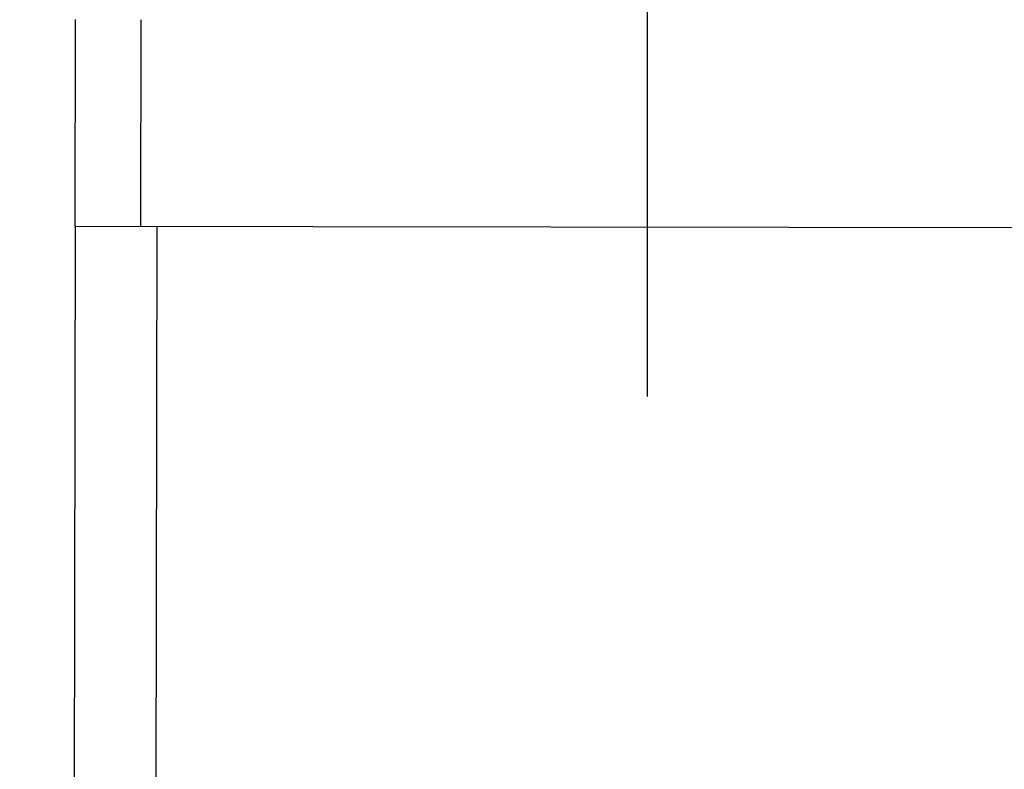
# Model space of a CAD drawing. Header units: metres. Extents: x -912764 to -454925, y -2226138 to -1112338.
# Tile 53 of 256: x -456251.6792 to -456251.5587, y -1113064.5729 to -1113064.4811. Entities that reach past the tile are written whole.
import ezdxf
from ezdxf import colors
from ezdxf.entities.mleader import LeaderData, LeaderLine
from ezdxf.math import Vec2, Vec3

# ---------------------------------------------------------------- set-up
doc = ezdxf.new("R2010")
doc.units = ezdxf.units.M
for name, pattern in [('DASHDOT2', [0.375, 0.25, -0.0625, 0, -0.0625]), ('SOLID', [0]), ('ČÁRKOVANÁ', [19.049999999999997, 12.7, -6.35])]:
    doc.linetypes.add(name, pattern=pattern)
for name, color, linetype in [('025-OSY', 4, 'DASHDOT2'), ('025-ZSvodidlo', 1, 'Continuous'), ('C3D_ZPR', 7, 'Continuous')]:
    doc.layers.add(name, color=color, linetype=linetype)
doc.layers.add('1', color=7, linetype='Continuous', lineweight=15)
doc.layers.add('_NOVÝ STAV', color=1, linetype='Continuous', lineweight=30)
doc.styles.add('Romans', font='romans.shx')
doc.styles.add('StandardUzky', font='simplex.shx', dxfattribs={"width": 0.65})
doc.styles.add('znacky', font='arial.ttf')
doc.dimstyles.new('1000', dxfattribs={"dimscale": 0.5, "dimtxt": 1, "dimasz": 0.6, "dimexe": 0.3, "dimexo": 0.5, "dimgap": 0.5, "dimtad": 1, "dimzin": 1, "dimdsep": 46, "dimtxsty": 'znacky', "dimblk": 'OBLIQUE', "dimcen": 1, "dimdle": 0.3, "dimclrd": 256, "dimclre": 256, "dimclrt": 256, "dimadec": 3, "dimazin": 0, "dimtfac": 1, "dimtmove": 0, "dimatfit": 3, "dimldrblk": 'OBLIQUE', "dimfxl": 1, "dimlwd": -1, "dimlwe": -1, "dimarcsym": 0})

# ---------------------------------------------------------------- blocks, each defined once
blk = doc.blocks.new('_Oblique')
at = {"color": 0, "linetype": 'ByBlock', "lineweight": -2}
blk.add_line((-0.5, -0.5), (0.5, 0.5), dxfattribs=at)
blk = doc.blocks.new('*D255')
at = {"layer": 'C3D_ZPR', "color": 1, "transparency": 16777216}
for p, q in [((-456251.8419254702, -1113064.401055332), (-456251.8419254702, -1113064.076055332)), ((-456251.2418126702, -1113064.401055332), (-456251.2418126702, -1113064.076055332)), ((-456251.9169254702, -1113064.151055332), (-456251.1668126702, -1113064.151055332))]:
    blk.add_line(p, q, dxfattribs=at)
at = {"layer": 'Defpoints', "color": 0, "lineweight": 50, "transparency": 16777216}
for p in [(-456251.2418126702, -1113064.151055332), (-456251.8419254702, -1113065.465551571), (-456251.2418126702, -1113065.522266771)]:
    blk.add_point(p, dxfattribs=at)
at = {"layer": 'C3D_ZPR', "color": 1, "transparency": 16777216, "xscale": 0.075, "yscale": 0.075, "zscale": 0.075, "rotation": 180}
blk.add_blockref('_Oblique', (-456251.8419254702, -1113064.151055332), dxfattribs=at)
at = {"layer": 'C3D_ZPR', "color": 1, "transparency": 16777216, "xscale": 0.075, "yscale": 0.075, "zscale": 0.075}
blk.add_blockref('_Oblique', (-456251.2418126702, -1113064.151055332), dxfattribs=at)
at = {"layer": 'C3D_ZPR', "color": 1, "transparency": 16777216, "insert": (-456251.5418690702, -1113064.001055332), "char_height": 0.2, "attachment_point": 5, "style": 'StandardUzky'}
blk.add_mtext('600', dxfattribs=at)
blk = doc.blocks.new('A$C021ef3a7')
at = {"layer": '025-OSY', "color": 1}
blk.add_line((-0.1627641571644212, 0.4343249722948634), (-0.1627621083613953, -0.8139309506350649), dxfattribs=at)
at = {"layer": '025-ZSvodidlo', "color": 1}
for p, q in [((-0.2327431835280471, 0.2051846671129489), (-0.2327057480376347, 0.2304720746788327)), ((-0.2247057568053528, 0.2304602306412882), (-0.2247431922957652, 0.2051728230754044)), ((-0.2327495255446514, 0.2051846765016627), (-0.2340904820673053, -0.6955340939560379)), ((-0.2327495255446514, 0.2051846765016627), (-0.09274333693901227, 0.2049774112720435)), ((-0.2227495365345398, 0.2051698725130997), (-0.2240910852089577, -0.6959488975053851))]:
    blk.add_line(p, q, dxfattribs=at)

msp = doc.modelspace()

# ---------------------------------------------------------------- block references
at = {"layer": '_NOVÝ STAV', "linetype": 'SOLID'}
msp.add_blockref('A$C021ef3a7', (-456251.4397022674, -1113064.711524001), dxfattribs=at)

# ---------------------------------------------------------------- dimensions: what is measured, and where the dimension line sits
at = {"layer": 'C3D_ZPR'}
dim = msp.add_linear_dim(base=(-456251.2418126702, -1113064.151055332), p1=(-456251.8419254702, -1113065.465551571), p2=(-456251.2418126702, -1113065.522266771), dimstyle='1000', override={"dimtxt": 0.4, "dimasz": 0.15, "dimexe": 0.15, "dimgap": 0.1, "dimdec": 0, "dimlfac": 1000, "dimdsep": 44, "dimtxsty": 'StandardUzky', "dimdle": 0.15, "dimclrd": 1, "dimclre": 1, "dimclrt": 1, "dimfxl": 0.5, "dimfxlon": 1}, dxfattribs=at)
dim.commit()
dim.dimension.update_dxf_attribs({"geometry": '*D255', "text_midpoint": (-456251.5418690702, -1113064.001055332)})

# ---------------------------------------------------------------- leaders
at = {"layer": '1', "color": 1, "ltscale": 0.2}
ml = msp.add_multileader_mtext('Standard', dxfattribs=at)
ml.set_content('{\\fArial|b1|i0|c238|p34;\\LSILNIČNÍ ZÁCHYTNÝ SYSTÉM\\P}ZÁBRADELNÍ SVODIDLO TYPU ZSNH4/H2 S VODOROVNOU VÝPLNÍ', color=1, style='Romans')
ml.set_leader_properties(color=30, linetype='ČÁRKOVANÁ', lineweight=-1)
ml.build(insert=Vec2(0, 0))
ml.multileader.update_dxf_attribs({"dogleg_length": 2, "arrow_head_size": 0.1, "scale": 0.1})
ctx = ml.context
ctx.base_point, ctx.scale, ctx.char_height, ctx.arrow_head_size, ctx.landing_gap_size, ctx.plane_origin = Vec3(-456257.5340778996, -1113061.715773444), 0.1, 0.125, 0.1, 0.05, Vec3(-456249.5777992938, -1113063.897528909)
notes = []
notes.append((ctx, [(1, (1, 1, 0), (-456254.455971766, -1113061.715773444), (-1, 0), 0.4839894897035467, [(1, [(-456251.6046493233, -1113064.730517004)], 0, [])])]))
ctx.mtext.insert, ctx.mtext.width, ctx.mtext.defined_height, ctx.mtext.flow_direction = Vec3(-456257.4840778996, -1113061.653273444), 2.700966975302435, 0.9366816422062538, 5
ml = msp.add_multileader_mtext('Standard', dxfattribs=at)
ml.set_content('{\\fArial|b1|i0|c238|p34;\\LKRAJNICE DLÁŽDĚNÁ\\P}TROJŘÁDEK ZE ŽULOVÉ KOSTKY 150x150mm', color=1, style='Romans')
ml.set_leader_properties(color=30, linetype='ČÁRKOVANÁ', lineweight=-1)
ml.build(insert=Vec2(0, 0))
ml.multileader.update_dxf_attribs({"dogleg_length": 2, "arrow_head_size": 0.1, "scale": 0.1})
ctx = ml.context
ctx.base_point, ctx.scale, ctx.char_height, ctx.arrow_head_size, ctx.landing_gap_size, ctx.plane_origin = Vec3(-456257.1292086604, -1113062.712405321), 0.1, 0.125, 0.1, 0.05, Vec3(-456249.0671462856, -1113064.758010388)
notes.append((ctx, [(1, (1, 1, 0), (-456254.4975310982, -1113062.712405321), (-1, 0), 0.6438876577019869, [(1, [(-456251.093996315, -1113065.590998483)], 0, [])])]))
ctx.mtext.insert, ctx.mtext.width, ctx.mtext.defined_height, ctx.mtext.flow_direction = Vec3(-456257.0792086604, -1113062.649905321), 2.29742262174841, 0.9366816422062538, 5
ml = msp.add_multileader_mtext('Standard', dxfattribs=at)
ml.set_content('{\\fArial|b1|i0|c238|p34;\\LBETONOVÉ LOŽE\\P\\pq*;}BETONOVÉ LOŽE tl.100mm Z BETONU C12/15', color=1, style='Romans')
ml.set_leader_properties(color=30, linetype='ČÁRKOVANÁ', lineweight=-1)
ml.build(insert=Vec2(0, 0))
ml.multileader.update_dxf_attribs({"dogleg_length": 2, "arrow_head_size": 0.1, "scale": 0.1})
ctx = ml.context
ctx.base_point, ctx.scale, ctx.char_height, ctx.arrow_head_size, ctx.landing_gap_size, ctx.plane_origin = Vec3(-456257.0410599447, -1113063.626176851), 0.1, 0.125, 0.1, 0.05, Vec3(-456248.6687976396, -1113065.008010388)
notes.append((ctx, [(1, (1, 1, 0), (-456255.2993932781, -1113063.626176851), (-1, 0), 0.169037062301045, [(1, [(-456251.2248571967, -1113065.840998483)], 0, [])])]))
ctx.mtext.insert, ctx.mtext.width, ctx.mtext.flow_direction = Vec3(-456256.9910599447, -1113063.542843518), 1.70364613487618, 5
for ctx, leaders in notes:
    for number, flags, end, landing, length, lines in leaders:
        leader = LeaderData()
        leader.index, (leader.has_last_leader_line, leader.has_dogleg_vector, leader.attachment_direction) = number, flags
        leader.last_leader_point, leader.dogleg_vector, leader.dogleg_length = Vec3(end), Vec3(landing), length
        for number, points, colour, breaks in lines:
            line = LeaderLine()
            line.index, line.vertices, line.color, line.breaks = number, Vec3.list(points), colors.encode_raw_color(colour), breaks
            leader.lines.append(line)
        ctx.leaders.append(leader)

doc.saveas('drawing.dxf')
